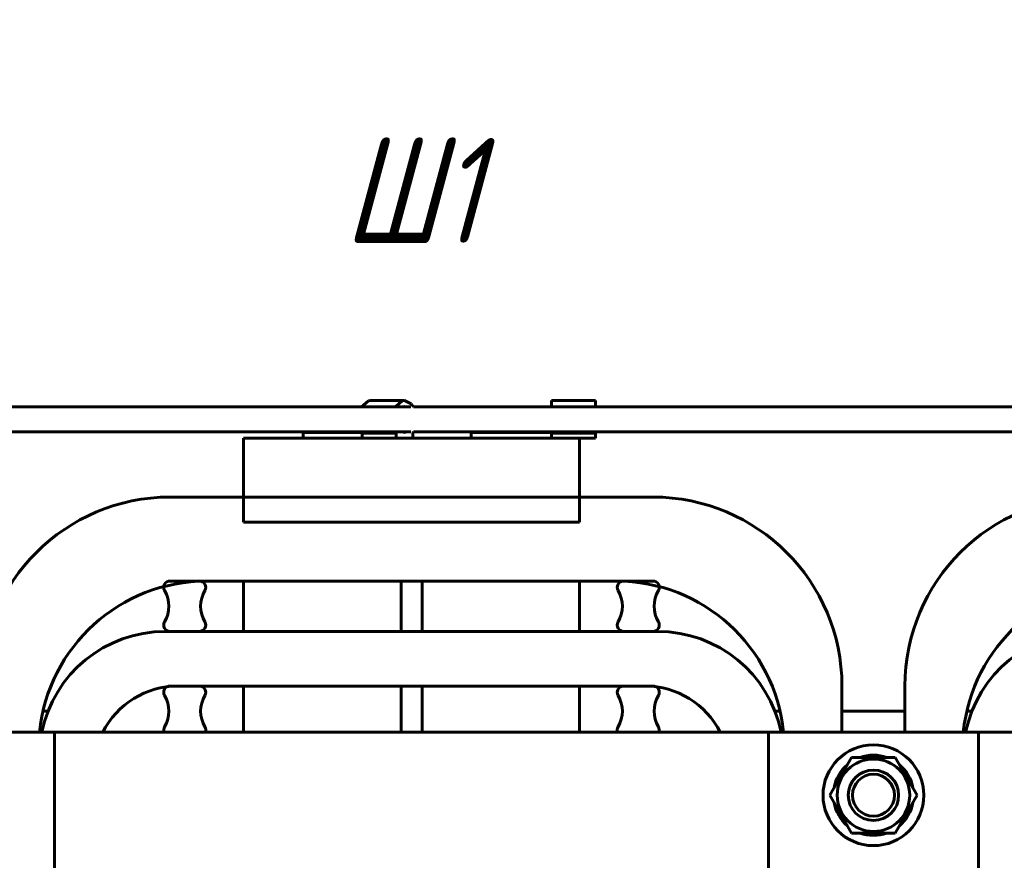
# Model space of a CAD drawing. Header units: millimetres. Extents: x 0 to 420, y 0 to 594.
# Tile 19 of 23: x 205 to 252, y 459 to 499. Entities that reach past the tile are written whole.
import ezdxf

# ---------------------------------------------------------------- set-up
doc = ezdxf.new("R2010")
doc.units = ezdxf.units.MM
doc.linetypes.add('K5LT_BASIC', pattern=[0])
doc.linetypes.add('K5LT_THIN', pattern=[0])
doc.layers.add('Системный слой', color=7, linetype='Continuous')
doc.styles.add('KDIMTEXTSTYLE', font='GOST_AU.SHX', dxfattribs={"width": 0.96, "oblique": 15, "height": 5})
doc.dimstyles.new('KDIMSTYLE (0.20)', dxfattribs={"dimtxt": 5, "dimasz": 1, "dimexe": 2, "dimexo": 0, "dimgap": 1, "dimtad": 1, "dimlfac": 5, "dimtxsty": 'KDIMTEXTSTYLE', "dimsah": 1, "dimcen": 0, "dimdle": 1, "dimadec": 0, "dimazin": 0, "dimtfac": 0.667, "dimtmove": 0, "dimatfit": 3, "dimfxl": 1, "dimtvp": 1, "dimtolj": 1, "dimtzin": 0, "dimarcsym": 0})

# ---------------------------------------------------------------- blocks, each defined once
blk = doc.blocks.new('U153')
at = {"layer": 'Системный слой', "color": 150, "linetype": 'K5LT_BASIC', "lineweight": 60, "true_color": 0x0080ff}
for p, q in [((197.244, 466.029), (197.487, 466.029)), ((200.432, 466.029), (203.432, 466.029)), ((206.377, 466.029), (206.62, 466.029))]:
    blk.add_line(p, q, dxfattribs=at)
blk = doc.blocks.new('U195')
at = {"layer": 'Системный слой', "color": 150, "linetype": 'K5LT_BASIC', "lineweight": 60, "true_color": 0x0080ff}
for p, q in [((212.432, 476.229), (215.932, 476.229)), ((231.932, 476.229), (235.432, 476.229))]:
    blk.add_line(p, q, dxfattribs=at)
blk = doc.blocks.new('U199')
at = {"layer": 'Системный слой', "color": 150, "linetype": 'K5LT_BASIC', "lineweight": 60, "true_color": 0x0080ff}
for p, q in [((224.025, 479.329), (225.928, 479.329)), ((225.928, 479.329), (225.941, 479.329)), ((225.941, 479.329), (225.953, 479.329)), ((225.953, 479.329), (225.966, 479.329)), ((225.966, 479.329), (225.979, 479.329)), ((225.979, 479.329), (225.995, 479.329)), ((225.995, 479.329), (226.008, 479.329)), ((226.008, 479.329), (226.021, 479.329)), ((226.021, 479.329), (226.034, 479.329)), ((226.034, 479.329), (226.047, 479.329)), ((226.047, 479.329), (226.06, 479.329)), ((226.06, 479.329), (226.077, 479.329)), ((226.077, 479.329), (226.108, 479.329)), ((226.108, 479.329), (226.122, 479.329)), ((226.122, 479.329), (226.138, 479.329)), ((226.138, 479.329), (226.169, 479.329)), ((226.169, 479.329), (226.233, 479.329)), ((226.233, 479.329), (226.248, 479.329)), ((226.248, 479.329), (226.262, 479.329)), ((226.262, 479.329), (226.287, 479.329)), ((226.287, 479.329), (226.339, 479.329)), ((226.339, 479.329), (226.446, 479.329)), ((226.446, 479.329), (226.514, 479.329)), ((226.514, 479.329), (226.529, 479.329)), ((226.529, 479.329), (226.549, 479.329)), ((226.549, 479.329), (226.591, 479.329)), ((226.591, 479.329), (226.64, 479.329)), ((226.64, 479.329), (226.665, 479.329)), ((226.665, 479.329), (226.681, 479.329)), ((226.681, 479.329), (226.697, 479.329)), ((226.697, 479.329), (226.712, 479.329)), ((226.712, 479.329), (226.728, 479.329)), ((226.728, 479.329), (226.744, 479.329)), ((226.744, 479.329), (226.759, 479.329)), ((226.759, 479.329), (226.775, 479.329)), ((226.775, 479.329), (226.791, 479.329)), ((226.791, 479.329), (226.807, 479.329)), ((226.807, 479.329), (226.823, 479.329)), ((226.823, 479.329), (226.846, 479.329)), ((226.846, 479.329), (226.892, 479.329)), ((226.892, 479.329), (226.985, 479.329)), ((226.985, 479.329), (227.105, 479.329)), ((227.105, 479.329), (227.121, 479.329)), ((227.121, 479.329), (227.144, 479.329)), ((227.144, 479.329), (227.19, 479.329)), ((227.19, 479.329), (227.282, 479.329)), ((227.282, 479.329), (227.412, 479.329)), ((227.412, 479.329), (227.429, 479.329)), ((227.429, 479.329), (227.445, 479.329)), ((227.445, 479.329), (227.462, 479.329)), ((227.462, 479.329), (227.49, 479.329)), ((227.49, 479.329), (227.546, 479.329)), ((227.546, 479.329), (227.638, 479.329)), ((227.638, 479.329), (227.822, 479.329)), ((227.822, 479.329), (228.189, 479.329)), ((228.189, 479.329), (228.924, 479.329)), ((228.924, 479.329), (230.391, 479.329)), ((230.391, 479.329), (233.313, 479.329)), ((233.313, 479.329), (239.083, 479.329)), ((239.083, 479.329), (247.931, 479.329)), ((247.931, 479.329), (258.866, 479.329))]:
    blk.add_line(p, q, dxfattribs=at)
blk = doc.blocks.new('U200')
at = {"layer": 'Системный слой', "color": 150, "linetype": 'K5LT_BASIC', "lineweight": 60, "true_color": 0x0080ff}
blk.add_line((224.025, 480.529), (289.017, 480.529), dxfattribs=at)
blk = doc.blocks.new('U210')
at = {"layer": 'Системный слой', "color": 150, "linetype": 'K5LT_BASIC', "lineweight": 60, "true_color": 0x0080ff}
for p, q in [((221.554, 480.529), (221.88, 480.814)), ((221.88, 480.814), (221.986, 480.829)), ((221.587, 479.277), (221.554, 479.329))]:
    blk.add_line(p, q, dxfattribs=at)
blk = doc.blocks.new('U211')
at = {"layer": 'Системный слой', "color": 150, "linetype": 'K5LT_BASIC', "lineweight": 60, "true_color": 0x0080ff}
for p, q in [((223.494, 480.529), (223.594, 480.549)), ((223.594, 480.549), (223.695, 480.529)), ((223.594, 479.309), (223.494, 479.329)), ((223.695, 479.329), (223.594, 479.309))]:
    blk.add_line(p, q, dxfattribs=at)
blk = doc.blocks.new('U212')
at = {"layer": 'Системный слой', "color": 150, "linetype": 'K5LT_BASIC', "lineweight": 60, "true_color": 0x0080ff}
for p, q in [((223.163, 480.529), (223.489, 480.814)), ((223.489, 480.814), (223.594, 480.829)), ((223.594, 480.829), (223.919, 480.674)), ((223.919, 480.674), (224.025, 480.529)), ((223.196, 479.277), (223.163, 479.329)), ((224.025, 479.329), (223.993, 479.277))]:
    blk.add_line(p, q, dxfattribs=at)
blk = doc.blocks.new('U216')
at = {"layer": 'Системный слой', "color": 150, "linetype": 'K5LT_BASIC', "lineweight": 60, "true_color": 0x0080ff}
for p, q in [((230.602, 480.529), (230.602, 480.829)), ((230.602, 479.277), (230.602, 479.329))]:
    blk.add_line(p, q, dxfattribs=at)
blk = doc.blocks.new('U217')
at = {"layer": 'Системный слой', "color": 150, "linetype": 'K5LT_BASIC', "lineweight": 60, "true_color": 0x0080ff}
for p, q in [((232.702, 480.529), (232.702, 480.829)), ((232.702, 479.277), (232.702, 479.329))]:
    blk.add_line(p, q, dxfattribs=at)
blk = doc.blocks.new('U222')
at = {"layer": 'Системный слой', "color": 150, "linetype": 'K5LT_BASIC', "lineweight": 60, "true_color": 0x0080ff}
for p, q in [((182.932, 465.029), (196.932, 465.029)), ((206.932, 465.029), (240.932, 465.029)), ((250.932, 465.029), (264.932, 465.029))]:
    blk.add_line(p, q, dxfattribs=at)
blk = doc.blocks.new('U226')
at = {"layer": 'Системный слой', "color": 150, "linetype": 'K5LT_BASIC', "lineweight": 60, "true_color": 0x0080ff}
blk.add_line((179.901, 479.329), (223.901, 479.329), dxfattribs=at)
blk = doc.blocks.new('U227')
at = {"layer": 'Системный слой', "color": 150, "linetype": 'K5LT_BASIC', "lineweight": 60, "true_color": 0x0080ff}
blk.add_line((179.901, 480.529), (223.901, 480.529), dxfattribs=at)
blk = doc.blocks.new('U235')
at = {"layer": 'Системный слой', "color": 150, "linetype": 'K5LT_BASIC', "lineweight": 60, "true_color": 0x0080ff}
for p, q in [((231.932, 476.229), (231.932, 477.975)), ((231.932, 469.829), (231.932, 472.229)), ((231.932, 465.029), (231.932, 467.229))]:
    blk.add_line(p, q, dxfattribs=at)
blk = doc.blocks.new('U236')
at = {"layer": 'Системный слой', "color": 150, "linetype": 'K5LT_BASIC', "lineweight": 60, "true_color": 0x0080ff}
for p, q in [((215.932, 479.029), (223.196, 479.029)), ((223.993, 479.029), (231.932, 479.029))]:
    blk.add_line(p, q, dxfattribs=at)
blk = doc.blocks.new('U237')
at = {"layer": 'Системный слой', "color": 150, "linetype": 'K5LT_BASIC', "lineweight": 60, "true_color": 0x0080ff}
for p, q in [((215.932, 476.229), (215.932, 477.975)), ((215.932, 469.829), (215.932, 472.229)), ((215.932, 465.029), (215.932, 467.229))]:
    blk.add_line(p, q, dxfattribs=at)
blk = doc.blocks.new('U243')
at = {"layer": 'Системный слой', "color": 150, "linetype": 'K5LT_BASIC', "lineweight": 60, "true_color": 0x0080ff}
for start, end in [(70.46, 109.54), (130.46, 169.54), (10.46, 49.54), (190.46, 229.54), (310.46, 349.54), (250.46, 289.54)]:
    blk.add_arc((245.932, 462.029), 1.91, start, end, dxfattribs=at)
blk = doc.blocks.new('U248')
at = {"layer": 'Системный слой', "color": 150, "linetype": 'K5LT_BASIC', "lineweight": 60, "true_color": 0x0080ff}
for p, q in [((241.487, 466.029), (241.244, 466.029)), ((247.432, 466.029), (244.432, 466.029)), ((250.62, 466.029), (250.377, 466.029))]:
    blk.add_line(p, q, dxfattribs=at)
blk = doc.blocks.new('KDIMARROW_01')
at = {"layer": 'Системный слой'}
blk.add_hatch(color=0, dxfattribs=at).paths.add_polyline_path([(-5, -0.658), (0, 0), (-5, 0.658), (-4.5, 0)])
at = {"layer": 'Системный слой', "color": 0, "linetype": 'K5LT_THIN', "lineweight": 18}
for p, q in [((-4.5, 0), (-5, 0.658)), ((-5, 0.658), (0, 0)), ((0, 0), (-5, -0.658)), ((-5, -0.658), (-4.5, 0)), ((0, 0), (-1, 0))]:
    blk.add_line(p, q, dxfattribs=at)

msp = doc.modelspace()

# ---------------------------------------------------------------- linework, layer by layer
at = {"layer": 'Системный слой', "color": 150, "linetype": 'K5LT_BASIC', "lineweight": 60, "true_color": 0x0080ff}
for p, q in [((221.9855, 480.8289), (223.5942, 480.8289)), ((230.6021, 480.8289), (232.7021, 480.8289)), ((218.7324, 479.3089), (218.7324, 479.3289)), ((218.7324, 479.3089), (219.6566, 479.3089)), ((218.7701, 479.3089), (218.7701, 479.0289)), ((219.6566, 479.3089), (221.5662, 479.3089)), ((221.1324, 479.3089), (221.1324, 479.3289)), ((221.587, 479.2765), (223.1957, 479.2765)), ((221.587, 479.2765), (221.587, 479.0289)), ((223.1957, 479.2765), (223.1957, 479.0289)), ((223.9928, 479.2765), (223.9928, 479.0289)), ((226.7324, 479.3089), (226.7324, 479.3289)), ((226.7324, 479.3089), (228.4718, 479.3089)), ((226.7701, 479.3089), (226.7701, 479.0289)), ((228.4718, 479.3089), (230.6021, 479.3089)), ((229.1324, 479.3089), (229.1324, 479.3289)), ((230.6021, 479.2765), (232.7021, 479.2765)), ((230.6021, 479.2765), (230.6021, 479.0289)), ((232.7021, 479.2765), (232.7021, 479.0289)), ((215.9324, 477.9751), (215.9324, 479.0289)), ((221.587, 479.0289), (223.1957, 479.0289)), ((223.1957, 479.0289), (223.9928, 479.0289)), ((231.9324, 479.0289), (232.7021, 479.0289)), ((231.9324, 479.0289), (231.9324, 477.9751)), ((215.9324, 476.2289), (215.9324, 475.0289)), ((231.9324, 476.2289), (215.9324, 476.2289)), ((231.9324, 476.2289), (231.9324, 475.0289)), ((231.9324, 475.0289), (215.9324, 475.0289)), ((212.4324, 472.2289), (213.8324, 472.2289)), ((214.1724, 472.2289), (233.6924, 472.2289)), ((223.4324, 472.2289), (224.4324, 472.2289)), ((223.4324, 469.8289), (223.4324, 472.2289)), ((224.4324, 472.2289), (224.4324, 469.8289)), ((234.0324, 472.2289), (235.4324, 472.2289)), ((212.2024, 469.8289), (235.6624, 469.8289)), ((213.8324, 469.8289), (212.4324, 469.8289)), ((224.4324, 469.8289), (223.4324, 469.8289)), ((235.4324, 469.8289), (234.0324, 469.8289)), ((212.4324, 467.2289), (213.8324, 467.2289)), ((212.8024, 467.2289), (235.0624, 467.2289)), ((223.4324, 467.2289), (224.4324, 467.2289)), ((223.4324, 465.0289), (223.4324, 467.2289)), ((224.4324, 467.2289), (224.4324, 465.0289)), ((234.0324, 467.2289), (235.4324, 467.2289)), ((244.4324, 467.2289), (244.4324, 465.0289)), ((247.4324, 465.0289), (247.4324, 467.2289)), ((196.9324, 465.0289), (206.9324, 465.0289)), ((206.9324, 465.0289), (206.9324, 410.0289)), ((240.9324, 465.0289), (240.9324, 410.0289)), ((250.9324, 465.0289), (240.9324, 465.0289)), ((250.9324, 410.0289), (250.9324, 465.0289)), ((244.8931, 463.8289), (243.8539, 462.0289)), ((246.9716, 463.8289), (244.8931, 463.8289)), ((248.0108, 462.0289), (246.9716, 463.8289)), ((243.8539, 462.0289), (244.8931, 460.2289)), ((246.9716, 460.2289), (248.0108, 462.0289)), ((244.8931, 460.2289), (246.9716, 460.2289))]:
    msp.add_line(p, q, dxfattribs=at)
for radius in [2.4, 1.725, 1.2, 1]:
    msp.add_circle((245.9324, 462.0289), radius, dxfattribs=at)
for centre, radius, start, end in [((212.4324, 467.2289), 9, 90, 180), ((235.4324, 467.2289), 9, 0, 90), ((256.4324, 467.2289), 9, 90, 180), ((214.1724, 464.2289), 8, 90, 174.26083), ((212.4324, 471.9289), 0.3, 90, 210), ((213.8324, 471.9289), 0.3, 330, 90), ((233.6924, 464.2289), 8, 5.73917, 90), ((234.0324, 471.9289), 0.3, 90, 210), ((235.4324, 471.9289), 0.3, 330, 90), ((258.1724, 464.2289), 8, 90, 174.26083), ((210.8735, 471.0289), 1.5, 330, 30), ((215.3912, 471.0289), 1.5, 150, 210), ((232.4735, 471.0289), 1.5, 330, 30), ((236.9912, 471.0289), 1.5, 150, 210), ((212.4324, 470.1289), 0.3, 150, 270), ((213.8324, 470.1289), 0.3, 270, 30), ((234.0324, 470.1289), 0.3, 150, 270), ((235.4324, 470.1289), 0.3, 270, 30), ((212.2024, 463.8289), 6, 90, 168.46304), ((235.6624, 463.8289), 6, 11.53696, 90), ((256.2024, 463.8289), 6, 90, 168.46304), ((212.8024, 463.2289), 4, 90, 153.25632), ((212.4324, 466.9289), 0.3, 90, 210), ((213.8324, 466.9289), 0.3, 330, 90), ((234.0324, 466.9289), 0.3, 90, 210), ((235.0624, 463.2289), 4, 26.74368, 90), ((235.4324, 466.9289), 0.3, 330, 90), ((210.8735, 466.0289), 1.5, 330, 30), ((215.3912, 466.0289), 1.5, 150, 210), ((232.4735, 466.0289), 1.5, 330, 30), ((236.9912, 466.0289), 1.5, 150, 210), ((212.4324, 465.1289), 0.3, 150, 199.47122), ((213.8324, 465.1289), 0.3, 340.52878, 30), ((234.0324, 465.1289), 0.3, 150, 199.47122), ((235.4324, 465.1289), 0.3, 340.52878, 30)]:
    msp.add_arc(centre, radius, start, end, dxfattribs=at)

# ---------------------------------------------------------------- block references
at = {"layer": 'Системный слой'}
for name in ['U210', 'U212', 'U216', 'U217', 'U227', 'U211', 'U200', 'U226', 'U199', 'U236', 'U237', 'U235', 'U195', 'U153', 'U248', 'U222', 'U243']:
    msp.add_blockref(name, (0, 0), dxfattribs=at)

# ---------------------------------------------------------------- dimensions: what is measured, and where the dimension line sits
at = {"layer": 'Системный слой', "color": 7}
msp.add_linear_dim(base=(176.9324, 490.8289), p1=(270.9324, 471.6102), p2=(176.9324, 472.7416), location=(223.9324, 490.8289), text='\\H5.0;\\W0.965;\\Q15;\\H5.0;\\W0.965;\\Q15;\\Q15;Ш1', dimstyle='KDIMSTYLE (0.20)', override={"dimexo": 0, "dimblk1": 'KDIMARROW_01', "dimblk2": 'KDIMARROW_01', "dimse1": 0, "dimse2": 0, "dimclrt": 7, "dimtolj": 1}, dxfattribs=at).render()

doc.saveas('drawing.dxf')
